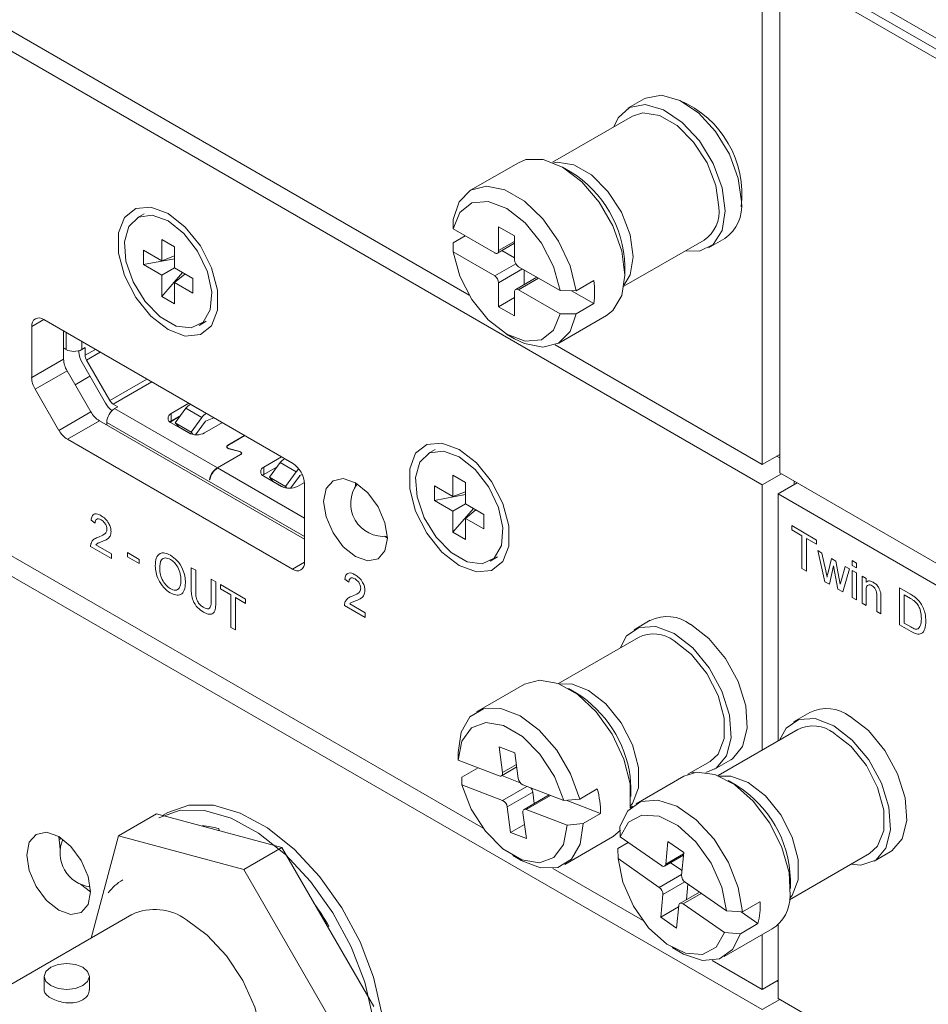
# Model space of a CAD drawing. Header units: millimetres. Extents: x 0 to 1118, y 0 to 864.
# Tile 17 of 256: x 219 to 229, y 192 to 203. Entities that reach past the tile are written whole.
import ezdxf

# ---------------------------------------------------------------- set-up
doc = ezdxf.new("R2010")
doc.units = ezdxf.units.MM

msp = doc.modelspace()

# ---------------------------------------------------------------- linework, layer by layer
at = {"color": 7, "linetype": 'Continuous', "lineweight": 15}
for p, q in [((249.46, 191.58), (201.865, 219.056)), ((201.848, 213.229), (224.233, 200.306)), ((201.848, 213.004), (227.48, 198.207)), ((201.848, 207.411), (224.386, 194.4)), ((201.848, 207.186), (227.48, 192.389)), ((227.48, 204.024), (227.48, 198.431)), ((227.763, 203.983), (249.46, 191.457)), ((227.675, 198.338), (227.675, 203.932)), ((227.675, 203.932), (249.46, 191.355)), ((226.171, 202.483), (225.992, 202.379)), ((226.041, 202.293), (225.155, 201.781)), ((224.778, 201.776), (224.247, 201.47)), ((225.355, 201.676), (225.266, 201.727)), ((220.631, 201.21), (220.552, 201.164)), ((224.055, 201.042), (224.054, 201.145)), ((224.515, 200.776), (224.055, 201.042)), ((224.736, 200.965), (224.559, 201.067)), ((224.559, 201.067), (224.559, 200.802)), ((220.826, 200.926), (220.965, 200.845)), ((220.826, 200.69), (220.826, 200.926)), ((224.186, 200.966), (224.054, 200.889)), ((224.736, 200.7), (224.736, 200.965)), ((225.948, 200.407), (226.835, 200.918)), ((226.885, 200.832), (227.064, 200.936)), ((220.965, 200.845), (220.965, 200.609)), ((224.054, 200.889), (224.055, 200.787)), ((224.546, 200.773), (224.736, 200.883)), ((220.621, 200.808), (220.826, 200.69)), ((220.621, 200.646), (220.621, 200.808)), ((220.621, 200.646), (220.965, 200.711)), ((220.965, 200.742), (220.826, 200.69)), ((224.055, 200.787), (224.515, 200.521)), ((224.595, 200.801), (224.736, 200.72)), ((220.826, 200.528), (220.621, 200.646)), ((220.826, 200.528), (220.965, 200.609)), ((220.965, 200.609), (221.169, 200.491)), ((225.24, 200.358), (224.78, 200.623)), ((225.957, 200.53), (225.957, 200.632)), ((220.826, 200.293), (221.054, 200.558)), ((220.826, 200.293), (220.826, 200.528)), ((221.081, 200.542), (220.965, 200.448)), ((221.169, 200.491), (221.169, 200.33)), ((224.983, 200.506), (224.749, 200.371)), ((224.842, 200.587), (224.842, 200.425)), ((220.965, 200.448), (220.965, 200.212)), ((221.169, 200.33), (220.965, 200.448)), ((224.559, 200.445), (224.559, 200.179)), ((225.613, 200.469), (225.418, 200.357)), ((220.965, 200.212), (220.826, 200.293)), ((224.736, 200.281), (224.559, 200.179)), ((224.736, 200.077), (224.736, 200.342)), ((224.78, 200.368), (225.24, 200.102)), ((225.418, 200.357), (225.24, 200.358)), ((225.365, 200.357), (225.613, 200.214)), ((224.559, 200.179), (224.736, 200.077)), ((225.613, 200.214), (225.418, 200.102)), ((225.225, 199.777), (225.755, 200.083)), ((225.24, 200.102), (225.418, 200.102)), ((219.384, 199.961), (219.384, 199.396)), ((222.274, 198.446), (219.517, 200.038)), ((221.239, 199.973), (221.319, 200.019)), ((219.738, 199.91), (219.738, 199.6)), ((224.647, 199.876), (224.736, 199.825)), ((219.941, 199.705), (219.976, 199.726)), ((219.976, 199.641), (219.976, 199.726)), ((225.184, 199.757), (227.48, 198.431)), ((219.753, 199.712), (219.764, 199.705)), ((219.905, 199.691), (219.905, 199.682)), ((219.384, 199.396), (219.738, 199.6)), ((220.201, 199.111), (219.942, 199.56)), ((220.251, 199.14), (219.992, 199.588)), ((219.776, 199.469), (219.423, 199.265)), ((219.776, 199.469), (220.04, 199.013)), ((220.029, 199.409), (219.866, 199.315)), ((219.686, 198.809), (219.423, 199.265)), ((220.339, 199.071), (220.288, 199.1)), ((220.339, 199.071), (220.303, 199.051)), ((220.93, 198.995), (221.126, 199.109)), ((221.145, 199.098), (221.143, 199.097)), ((221.143, 199.097), (221.319, 198.995)), ((219.686, 198.809), (220.04, 199.013)), ((220.303, 199.051), (221.442, 198.394)), ((221.027, 198.965), (220.918, 198.901)), ((220.93, 198.995), (220.93, 198.914)), ((221.034, 198.974), (220.93, 198.914)), ((221.093, 199.055), (220.974, 198.892)), ((221.093, 199.055), (221.27, 198.953)), ((221.151, 198.79), (221.27, 198.953)), ((221.319, 198.995), (221.322, 198.996)), ((220.134, 198.914), (219.78, 198.71)), ((220.134, 198.914), (222.407, 197.602)), ((220.215, 198.898), (220.215, 198.879)), ((220.93, 198.914), (220.915, 198.903)), ((221.123, 198.782), (220.93, 198.893)), ((220.974, 198.892), (221.151, 198.79)), ((220.974, 198.892), (221.013, 198.849)), ((221.013, 198.849), (221.15, 198.77)), ((221.309, 198.91), (221.2, 198.761)), ((221.497, 198.895), (221.3, 198.782)), ((221.402, 198.949), (221.31, 198.911)), ((221.175, 198.764), (221.151, 198.79)), ((221.557, 198.644), (221.744, 198.752)), ((221.746, 198.751), (221.558, 198.643)), ((219.78, 198.71), (222.274, 197.27)), ((221.547, 198.627), (221.547, 198.619)), ((221.442, 198.394), (221.698, 198.542)), ((221.7, 198.541), (221.443, 198.393)), ((221.688, 198.574), (221.568, 198.606)), ((221.569, 198.608), (221.689, 198.576)), ((221.708, 198.548), (221.708, 198.556)), ((223.857, 198.597), (223.778, 198.551)), ((227.675, 198.543), (227.48, 198.431)), ((227.639, 198.523), (227.675, 198.503)), ((221.958, 198.402), (222.154, 198.515)), ((222.138, 198.452), (222.019, 198.289)), ((222.138, 198.452), (222.315, 198.35)), ((222.19, 198.495), (222.187, 198.494)), ((222.188, 198.496), (222.188, 198.494)), ((221.958, 198.32), (221.943, 198.31)), ((222.103, 198.404), (221.958, 198.32)), ((221.958, 198.402), (221.958, 198.32)), ((222.151, 198.188), (221.958, 198.3)), ((222.196, 198.187), (222.315, 198.35)), ((222.354, 198.307), (222.252, 198.167)), ((222.355, 198.308), (222.382, 198.319)), ((224.052, 198.312), (224.191, 198.231)), ((224.052, 198.076), (224.052, 198.312)), ((227.692, 198.329), (227.48, 198.207)), ((227.675, 198.338), (249.46, 185.762)), ((221.357, 198.263), (221.355, 198.262)), ((221.357, 198.261), (221.355, 198.262)), ((222.019, 198.289), (222.196, 198.187)), ((222.019, 198.289), (222.058, 198.246)), ((222.058, 198.246), (222.178, 198.176)), ((222.145, 198.192), (222.148, 198.194)), ((222.406, 198.233), (222.328, 198.188)), ((222.407, 197.347), (222.407, 198.216)), ((223.848, 198.194), (224.052, 198.076)), ((223.848, 198.033), (223.848, 198.194)), ((224.191, 198.231), (224.191, 197.996)), ((227.48, 195.265), (227.48, 198.207)), ((227.868, 198.226), (227.657, 198.105)), ((227.834, 198.207), (227.834, 198.246)), ((222.212, 198.169), (222.196, 198.187)), ((223.848, 198.033), (224.191, 198.098)), ((224.191, 198.129), (224.052, 198.076)), ((227.657, 195.367), (227.657, 198.105)), ((227.657, 198.105), (249.46, 185.518)), ((224.052, 197.915), (223.848, 198.033)), ((224.052, 197.915), (224.191, 197.996)), ((224.191, 197.996), (224.396, 197.878)), ((224.052, 197.679), (224.28, 197.944)), ((224.052, 197.679), (224.052, 197.915)), ((224.307, 197.929), (224.191, 197.834)), ((224.396, 197.878), (224.396, 197.716)), ((220.086, 197.782), (220.041, 197.813)), ((224.191, 197.834), (224.191, 197.598)), ((224.396, 197.716), (224.191, 197.834)), ((227.807, 197.753), (228.083, 197.593)), ((227.807, 197.706), (227.807, 197.753)), ((224.191, 197.598), (224.052, 197.679)), ((227.92, 197.64), (227.807, 197.706)), ((220.095, 197.542), (220.268, 197.442)), ((223.294, 197.635), (223.326, 197.614)), ((227.92, 197.279), (227.92, 197.64)), ((228.083, 197.546), (227.97, 197.611)), ((227.97, 197.611), (227.97, 197.25)), ((228.083, 197.593), (228.083, 197.546)), ((220.268, 197.389), (220.036, 197.523)), ((220.268, 197.442), (220.268, 197.389)), ((220.444, 197.455), (220.576, 197.379)), ((220.444, 197.408), (220.444, 197.455)), ((228.095, 197.477), (228.142, 197.449)), ((228.175, 197.132), (228.095, 197.477)), ((228.142, 197.449), (228.185, 197.251)), ((220.576, 197.332), (220.444, 197.408)), ((220.576, 197.379), (220.576, 197.332)), ((224.465, 197.36), (224.545, 197.406)), ((228.21, 197.234), (228.248, 197.388)), ((228.248, 197.388), (228.295, 197.361)), ((228.295, 197.361), (228.333, 197.163)), ((228.478, 197.366), (228.523, 197.339)), ((228.478, 197.313), (228.478, 197.366)), ((228.523, 197.339), (228.523, 197.287)), ((221.152, 197.287), (221.201, 197.259)), ((221.152, 197.053), (221.152, 197.287)), ((221.201, 197.259), (221.201, 197.027)), ((227.97, 197.25), (227.92, 197.279)), ((228.185, 197.251), (228.198, 197.181)), ((228.271, 197.306), (228.224, 197.104)), ((228.282, 197.246), (228.271, 197.306)), ((228.319, 197.049), (228.282, 197.246)), ((228.357, 197.152), (228.401, 197.3)), ((228.448, 197.273), (228.372, 197.018)), ((228.401, 197.3), (228.448, 197.273)), ((228.523, 197.287), (228.478, 197.313)), ((228.478, 197.256), (228.523, 197.229)), ((228.478, 196.957), (228.478, 197.256)), ((228.523, 197.229), (228.523, 196.931)), ((221.374, 197.159), (221.423, 197.13)), ((221.374, 196.927), (221.374, 197.159)), ((221.423, 197.13), (221.423, 196.896)), ((221.478, 197.099), (221.754, 196.939)), ((221.478, 197.052), (221.478, 197.099)), ((222.9, 197.127), (222.855, 197.159)), ((228.224, 197.104), (228.175, 197.132)), ((228.333, 197.163), (228.344, 197.103)), ((228.344, 197.103), (228.357, 197.152)), ((228.586, 197.193), (228.632, 197.167)), ((228.586, 196.894), (228.586, 197.193)), ((228.632, 197.167), (228.632, 197.125)), ((221.591, 196.987), (221.478, 197.052)), ((228.372, 197.018), (228.319, 197.049)), ((228.632, 197.028), (228.632, 196.868)), ((229.003, 197.062), (229.124, 196.992)), ((229.003, 196.654), (229.003, 197.062)), ((221.591, 196.625), (221.591, 196.987)), ((221.754, 196.892), (221.641, 196.958)), ((221.641, 196.958), (221.641, 196.597)), ((221.754, 196.939), (221.754, 196.892)), ((222.908, 196.887), (223.081, 196.787)), ((228.523, 196.931), (228.478, 196.957)), ((228.632, 196.868), (228.586, 196.894)), ((228.75, 196.8), (228.75, 196.978)), ((228.795, 196.957), (228.795, 196.774)), ((229.125, 196.945), (229.053, 196.986)), ((229.053, 196.986), (229.053, 196.672)), ((223.081, 196.735), (222.85, 196.868)), ((223.081, 196.787), (223.081, 196.735)), ((228.795, 196.774), (228.75, 196.8)), ((226.238, 196.704), (226.059, 196.6)), ((229.053, 196.672), (229.126, 196.63)), ((221.641, 196.597), (221.591, 196.625)), ((229.13, 196.581), (229.003, 196.654)), ((226.108, 196.514), (225.222, 196.002)), ((224.845, 195.997), (224.314, 195.691)), ((225.422, 195.897), (225.334, 195.948)), ((228.006, 195.683), (227.827, 195.58)), ((227.876, 195.494), (226.99, 194.982)), ((224.112, 195.243), (224.112, 195.211)), ((224.738, 195.234), (224.563, 195.301)), ((224.563, 195.301), (224.602, 195.017)), ((224.112, 195.153), (224.112, 195.211)), ((224.566, 194.979), (224.112, 195.153)), ((224.776, 194.951), (224.738, 195.234)), ((226.656, 194.997), (226.902, 195.139)), ((226.952, 195.053), (227.131, 195.157)), ((224.33, 195.069), (224.149, 194.965)), ((224.589, 194.98), (224.759, 195.078)), ((224.149, 194.965), (224.149, 194.88)), ((224.593, 194.982), (224.797, 194.904)), ((226.016, 194.974), (226.025, 194.853)), ((226.612, 194.976), (226.082, 194.67)), ((226.724, 195.016), (226.698, 195.021)), ((227.19, 194.877), (227.101, 194.928)), ((224.149, 194.88), (224.602, 194.707)), ((225.281, 194.706), (224.827, 194.879)), ((225.652, 194.836), (225.457, 194.723)), ((226.025, 194.751), (226.025, 194.853)), ((224.936, 194.799), (224.653, 194.635)), ((225.12, 194.768), (224.84, 194.606)), ((224.936, 194.799), (224.953, 194.672)), ((225.457, 194.723), (225.281, 194.706)), ((225.307, 194.709), (225.689, 194.563)), ((224.653, 194.635), (224.692, 194.352)), ((224.864, 194.607), (225.317, 194.433)), ((226.016, 194.627), (226.042, 194.643)), ((220.344, 194.314), (220.767, 194.558)), ((222.157, 194.186), (220.767, 194.558)), ((220.891, 194.572), (220.835, 194.54)), ((224.866, 194.285), (224.828, 194.569)), ((225.689, 194.563), (225.494, 194.45)), ((221.274, 194.422), (221.273, 194.427)), ((221.457, 194.395), (221.462, 194.372)), ((224.845, 194.44), (224.692, 194.352)), ((225.317, 194.433), (225.494, 194.45)), ((225.904, 194.303), (225.903, 194.417)), ((219.701, 194.168), (219.683, 194.307)), ((219.684, 194.271), (219.714, 194.287)), ((220.344, 194.314), (220.041, 193.182)), ((221.734, 193.942), (220.344, 194.314)), ((224.692, 194.352), (224.866, 194.285)), ((225.292, 193.997), (225.822, 194.304)), ((226.362, 193.985), (225.904, 194.303)), ((221.734, 193.942), (222.157, 194.186)), ((223.174, 192.423), (222.157, 194.186)), ((225.994, 194.241), (225.881, 194.176)), ((225.881, 194.176), (225.882, 194.063)), ((226.434, 194.253), (226.41, 194.002)), ((226.61, 194.13), (226.434, 194.253)), ((224.715, 194.097), (224.803, 194.046)), ((225.882, 194.063), (226.339, 193.744)), ((226.398, 193.979), (226.607, 194.1)), ((226.586, 193.88), (226.61, 194.13)), ((227.783, 193.607), (228.67, 194.119)), ((228.719, 194.033), (228.899, 194.137)), ((222.752, 192.179), (221.734, 193.942)), ((225.158, 193.954), (226.153, 193.379)), ((226.464, 194.017), (226.591, 193.929)), ((227.792, 193.731), (227.792, 193.833)), ((220.037, 193.694), (219.926, 193.779)), ((227.083, 193.482), (226.626, 193.801)), ((226.657, 193.779), (226.641, 193.609)), ((226.379, 193.665), (226.355, 193.415)), ((226.783, 193.691), (226.567, 193.566)), ((226.553, 193.529), (226.355, 193.415)), ((226.531, 193.292), (226.554, 193.543)), ((226.603, 193.56), (227.061, 193.242)), ((227.455, 193.583), (227.261, 193.471)), ((220.495, 193.444), (218.427, 192.25)), ((226.355, 193.415), (226.531, 193.292)), ((227.261, 193.471), (227.083, 193.482)), ((227.247, 193.472), (227.433, 193.343)), ((222.679, 193.312), (222.666, 193.305)), ((227.06, 192.977), (227.59, 193.283)), ((227.433, 193.343), (227.238, 193.23)), ((227.657, 192.511), (227.657, 193.335)), ((227.061, 193.242), (227.238, 193.23)), ((227.48, 192.613), (227.48, 193.22)), ((226.482, 193.076), (226.571, 193.025)), ((226.925, 192.934), (227.48, 192.613)), ((219.523, 192.757), (219.523, 192.609)), ((220.023, 192.609), (220.023, 192.757)), ((227.657, 192.715), (227.48, 192.613)), ((227.639, 192.705), (227.657, 192.695)), ((227.675, 192.501), (227.48, 192.389)), ((227.657, 192.511), (249.46, 179.925))]:
    msp.add_line(p, q, dxfattribs=at)
at = {"color": 9, "linetype": 'Continuous', "lineweight": 15}
for p, q in [((224.559, 200.802), (224.736, 200.904)), ((224.515, 200.521), (224.749, 200.656)), ((224.824, 200.598), (224.559, 200.445)), ((225.001, 200.496), (224.78, 200.368)), ((219.517, 200.038), (219.384, 199.961)), ((219.764, 199.895), (219.764, 199.705)), ((219.941, 199.793), (219.941, 199.705)), ((219.976, 199.641), (220.09, 199.707)), ((220.143, 199.676), (219.992, 199.588)), ((220.251, 199.14), (220.661, 199.377)), ((220.714, 199.347), (220.288, 199.1)), ((220.215, 198.898), (222.407, 197.632)), ((221.557, 198.642), (221.557, 198.644)), ((221.569, 198.606), (221.569, 198.608)), ((221.689, 198.576), (221.689, 198.574)), ((221.698, 198.542), (221.698, 198.54)), ((222.297, 198.431), (222.187, 198.494)), ((221.443, 198.393), (222.407, 197.837)), ((222.274, 197.27), (222.407, 197.347)), ((224.602, 195.017), (224.755, 195.106)), ((224.602, 194.707), (224.872, 194.862)), ((225.133, 194.762), (224.864, 194.607)), ((219.683, 194.287), (219.7, 194.296)), ((226.41, 194.002), (226.609, 194.117)), ((226.339, 193.744), (226.587, 193.887)), ((226.621, 193.805), (226.379, 193.665)), ((226.804, 193.677), (226.603, 193.56))]:
    msp.add_line(p, q, dxfattribs=at)
at = {"color": 7, "linetype": 'Continuous', "lineweight": 15, "flags": 128}
for points in [[(226.171, 202.483), (226.19, 202.493), (226.364, 202.524), (226.566, 202.466), (226.773, 202.327), (226.963, 202.121), (227.116, 201.87), (227.215, 201.601), (227.249, 201.345)], [(225.837, 202.175), (225.883, 202.273), (226.01, 202.389), (226.184, 202.42), (226.386, 202.363), (226.593, 202.223), (226.783, 202.017), (226.936, 201.766), (227.035, 201.498), (227.07, 201.241)], [(226.041, 202.293), (226.157, 202.329), (226.341, 202.3), (226.536, 202.188), (226.719, 202.005), (226.868, 201.774), (226.965, 201.523), (226.999, 201.282)], [(225.755, 200.083), (225.825, 200.137), (225.924, 200.303), (225.957, 200.53), (225.924, 200.796), (225.825, 201.076), (225.673, 201.34), (225.48, 201.565), (225.266, 201.727), (225.053, 201.812), (224.86, 201.81), (224.778, 201.776)], [(224.054, 201.145), (224.121, 201.342), (224.248, 201.47), (224.423, 201.515), (224.628, 201.474), (224.844, 201.349), (225.049, 201.154), (225.224, 200.907), (225.351, 200.632), (225.418, 200.357)], [(220.895, 199.926), (221.086, 199.855), (221.253, 199.87), (221.378, 199.969), (221.444, 200.141), (221.444, 200.364), (221.378, 200.612), (221.253, 200.855), (221.086, 201.063), (220.895, 201.212), (220.705, 201.283), (220.537, 201.268), (220.413, 201.169), (220.347, 200.997), (220.347, 200.774), (220.413, 200.526), (220.537, 200.283), (220.705, 200.075), (220.895, 199.926)], [(225.24, 200.358), (225.167, 200.624), (225.033, 200.885), (224.852, 201.109), (224.648, 201.268), (224.443, 201.345), (224.262, 201.33), (224.128, 201.225), (224.055, 201.042)], [(220.895, 201.13), (220.72, 201.194), (220.568, 201.173), (220.46, 201.07), (220.411, 200.9), (220.428, 200.685), (220.507, 200.454), (220.64, 200.239), (220.806, 200.069), (220.985, 199.965), (221.151, 199.944), (221.283, 200.007), (221.363, 200.145), (221.379, 200.341), (221.331, 200.568), (221.223, 200.795), (221.071, 200.991), (220.895, 201.13)], [(227.07, 201.241), (227.035, 201.024), (226.936, 200.87), (226.783, 200.796), (226.63, 200.8)], [(224.055, 200.787), (224.128, 200.52), (224.262, 200.259), (224.443, 200.036), (224.648, 199.876), (224.852, 199.799), (225.033, 199.814), (225.167, 199.92), (225.24, 200.102)], [(225.418, 200.102), (225.351, 199.904), (225.224, 199.776), (225.049, 199.731), (224.844, 199.772), (224.736, 199.825)], [(219.753, 199.712), (219.743, 199.718), (219.738, 199.723)], [(220.216, 198.867), (220.216, 198.868), (220.215, 198.879)], [(221.568, 198.606), (221.56, 198.609), (221.553, 198.613), (221.548, 198.618), (221.545, 198.623), (221.545, 198.629), (221.547, 198.634), (221.551, 198.639), (221.557, 198.644)], [(221.569, 198.608), (221.561, 198.611), (221.555, 198.614), (221.551, 198.619), (221.548, 198.624), (221.547, 198.629), (221.549, 198.634), (221.553, 198.639), (221.558, 198.643)], [(224.122, 197.312), (224.312, 197.241), (224.48, 197.256), (224.604, 197.355), (224.67, 197.527), (224.67, 197.75), (224.604, 197.998), (224.48, 198.241), (224.312, 198.45), (224.122, 198.598), (223.931, 198.669), (223.764, 198.654), (223.639, 198.555), (223.573, 198.383), (223.573, 198.16), (223.639, 197.912), (223.764, 197.669), (223.931, 197.461), (224.122, 197.312)], [(221.698, 198.542), (221.703, 198.546), (221.707, 198.55), (221.708, 198.555), (221.708, 198.56), (221.705, 198.564), (221.701, 198.568), (221.695, 198.572), (221.688, 198.574)], [(221.689, 198.576), (221.697, 198.573), (221.703, 198.569), (221.708, 198.565), (221.71, 198.56), (221.711, 198.555), (221.709, 198.549), (221.705, 198.545), (221.7, 198.541)], [(224.122, 198.517), (223.946, 198.58), (223.794, 198.559), (223.686, 198.457), (223.638, 198.286), (223.654, 198.072), (223.734, 197.841), (223.866, 197.626), (224.032, 197.455), (224.211, 197.352), (224.378, 197.33), (224.51, 197.393), (224.589, 197.532), (224.606, 197.728), (224.557, 197.954), (224.449, 198.181), (224.297, 198.377), (224.122, 198.517)], [(222.973, 197.41), (223.108, 197.363), (223.223, 197.385), (223.299, 197.473), (223.326, 197.614), (223.299, 197.786), (223.223, 197.963), (223.108, 198.117), (222.973, 198.227), (222.837, 198.274), (222.723, 198.251), (222.646, 198.163), (222.619, 198.022), (222.646, 197.851), (222.723, 197.674), (222.837, 197.519), (222.973, 197.41)], [(222.973, 198.227), (222.973, 198.226), (222.974, 198.188)], [(225.904, 196.396), (225.977, 196.531), (226.117, 196.626), (226.3, 196.635), (226.505, 196.556)], [(226.505, 196.556), (226.71, 196.398), (226.893, 196.178), (227.034, 195.92), (227.117, 195.652), (227.135, 195.403), (227.083, 195.2), (226.97, 195.065), (226.855, 195.018)], [(226.685, 196.66), (226.89, 196.502), (227.073, 196.282), (227.213, 196.024), (227.297, 195.756), (227.314, 195.507), (227.263, 195.304), (227.149, 195.168), (227.131, 195.157)], [(226.505, 196.475), (226.697, 196.325), (226.866, 196.115), (226.991, 195.87), (227.058, 195.62), (227.058, 195.395), (226.991, 195.222), (226.902, 195.139)], [(226.015, 194.89), (225.946, 195.166), (225.817, 195.441), (225.641, 195.688), (225.435, 195.881), (225.218, 196.004), (225.013, 196.042), (224.845, 195.997)], [(224.112, 195.238), (224.144, 195.465), (224.241, 195.633), (224.392, 195.723), (224.583, 195.728), (224.796, 195.646), (225.009, 195.487), (225.203, 195.265), (225.357, 195.002), (225.457, 194.723)], [(225.281, 194.706), (225.176, 194.974), (225.017, 195.22), (224.822, 195.416), (224.614, 195.537), (224.418, 195.57), (224.258, 195.511), (224.151, 195.366), (224.112, 195.153)], [(227.672, 195.376), (227.744, 195.51), (227.885, 195.605), (228.068, 195.614), (228.273, 195.535)], [(228.453, 195.639), (228.658, 195.481), (228.84, 195.261), (228.981, 195.004), (229.065, 194.736), (229.082, 194.486), (229.031, 194.283), (228.917, 194.148), (228.899, 194.137)], [(228.273, 195.535), (228.478, 195.377), (228.661, 195.158), (228.802, 194.9), (228.885, 194.632), (228.902, 194.383), (228.851, 194.179), (228.738, 194.044), (228.574, 193.991), (228.465, 194.001)], [(228.273, 195.454), (228.465, 195.304), (228.634, 195.094), (228.759, 194.85), (228.826, 194.6), (228.826, 194.375), (228.759, 194.202), (228.67, 194.119)], [(224.566, 194.979), (224.574, 194.977), (224.582, 194.977), (224.589, 194.979), (224.594, 194.984), (224.599, 194.99), (224.601, 194.998), (224.602, 195.007), (224.602, 195.017)], [(227.789, 193.651), (227.777, 193.907), (227.699, 194.185), (227.563, 194.457), (227.381, 194.698), (227.172, 194.883), (226.956, 194.994), (226.754, 195.02), (226.612, 194.976)], [(224.149, 194.88), (224.253, 194.612), (224.412, 194.366), (224.607, 194.17), (224.815, 194.049), (225.011, 194.016), (225.172, 194.075), (225.278, 194.22), (225.317, 194.433)], [(226.016, 194.627), (226.017, 194.639), (226.015, 194.89)], [(225.903, 194.417), (225.991, 194.593), (226.136, 194.695), (226.323, 194.712), (226.534, 194.642), (226.748, 194.493), (226.946, 194.278), (227.106, 194.019), (227.215, 193.741), (227.261, 193.471)], [(220.792, 194.515), (221.028, 194.598), (221.3, 194.596), (221.595, 194.511), (221.898, 194.345), (222.196, 194.107), (222.475, 193.808), (222.722, 193.461), (222.924, 193.083), (223.074, 192.692), (223.163, 192.305), (223.187, 191.942), (223.146, 191.618), (223.042, 191.35), (222.878, 191.149), (222.777, 191.077)], [(220.891, 194.572), (221.127, 194.655), (221.399, 194.654), (221.694, 194.568), (221.997, 194.402), (222.295, 194.164), (222.574, 193.865), (222.821, 193.518), (223.023, 193.14), (223.173, 192.749), (223.262, 192.362), (223.286, 191.999), (223.245, 191.675), (223.141, 191.407), (222.977, 191.206), (222.876, 191.134)], [(224.864, 194.607), (224.855, 194.609), (224.848, 194.609), (224.841, 194.607), (224.835, 194.602), (224.831, 194.596), (224.828, 194.588), (224.827, 194.579), (224.828, 194.569)], [(227.083, 193.482), (227.031, 193.745), (226.913, 194.011), (226.744, 194.248), (226.544, 194.429), (226.337, 194.532), (226.147, 194.545), (225.997, 194.465), (225.904, 194.303)], [(225.494, 194.45), (225.462, 194.223), (225.366, 194.056), (225.214, 193.965), (225.023, 193.96), (224.81, 194.042), (224.803, 194.046)], [(225.822, 194.304), (225.827, 194.307), (225.91, 194.378)], [(219.683, 193.49), (219.818, 193.443), (219.933, 193.465), (220.01, 193.554), (220.037, 193.694), (220.01, 193.866), (219.933, 194.043), (219.818, 194.197), (219.683, 194.307), (219.548, 194.354), (219.433, 194.331), (219.356, 194.243), (219.33, 194.102), (219.356, 193.931), (219.433, 193.754), (219.548, 193.599), (219.683, 193.49)], [(225.882, 194.063), (225.934, 193.8), (226.052, 193.534), (226.221, 193.297), (226.421, 193.116), (226.628, 193.013), (226.818, 193.001), (226.968, 193.08), (227.061, 193.242)], [(226.362, 193.985), (226.371, 193.98), (226.379, 193.977), (226.387, 193.976), (226.394, 193.977), (226.4, 193.981), (226.405, 193.986), (226.409, 193.993), (226.41, 194.002)], [(226.603, 193.56), (226.594, 193.565), (226.586, 193.568), (226.578, 193.569), (226.571, 193.568), (226.564, 193.564), (226.56, 193.559), (226.556, 193.552), (226.554, 193.543)], [(221.701, 191.355), (221.795, 191.429), (221.902, 191.606), (221.949, 191.841), (221.933, 192.118), (221.856, 192.416), (221.722, 192.712), (221.542, 192.985), (221.328, 193.215), (221.098, 193.385)], [(227.238, 193.23), (227.15, 193.054), (227.006, 192.952), (226.819, 192.935), (226.608, 193.005), (226.571, 193.025)], [(219.949, 192.655), (219.868, 192.624), (219.773, 192.613), (219.677, 192.624), (219.596, 192.655), (219.542, 192.702), (219.523, 192.757), (219.542, 192.812), (219.596, 192.859), (219.677, 192.89), (219.773, 192.901), (219.868, 192.89), (219.949, 192.859), (220.004, 192.812), (220.023, 192.757), (220.004, 192.702), (219.949, 192.655)]]:
    msp.add_lwpolyline(points, dxfattribs=at)
at = {"color": 9, "linetype": 'Continuous', "lineweight": 15, "flags": 128}
for points in [[(225.17, 201.775), (225.209, 201.781), (225.392, 201.753), (225.587, 201.64), (225.77, 201.457), (225.919, 201.226), (226.017, 200.975), (226.051, 200.734), (226.017, 200.532), (225.951, 200.423)], [(225.237, 195.996), (225.365, 195.999), (225.556, 195.927), (225.748, 195.777), (225.917, 195.567), (226.043, 195.322), (226.109, 195.072), (226.109, 194.847), (226.043, 194.674), (226.018, 194.644)], [(227.005, 194.976), (227.132, 194.978), (227.324, 194.907), (227.516, 194.757), (227.685, 194.547), (227.81, 194.302), (227.877, 194.052), (227.877, 193.827), (227.81, 193.654), (227.786, 193.623)]]:
    msp.add_lwpolyline(points, dxfattribs=at)
at = {"color": 7, "linetype": 'Continuous', "lineweight": 15}
for centre, radius, start, end in [((226.128, 201.427), 1.127, 352.8537, 67.1409), ((224.687, 200.595), 1.271, 1.6813, 58.3134), ((226.625, 201.232), 0.378, 303.7936, 7.5186), ((226.823, 201.292), 0.43, 304.1656, 7.1466), ((224.532, 200.797), 0.0273, 230.7967, 9.214), ((224.832, 200.704), 0.0961, 182.6055, 237.3945), ((224.463, 200.44), 0.0961, 2.6055, 57.3945), ((224.763, 200.347), 0.0273, 50.7967, 189.214), ((224.703, 200.341), 0.919, 352.0177, 7.9823), ((219.465, 199.974), 0.0819, 50.7967, 189.214), ((219.852, 199.876), 0.192, 242.6097, 297.3903), ((220.158, 199.69), 0.252, 181.9565, 211.1437), ((220.084, 199.644), 0.108, 181.9565, 211.1437), ((220.008, 199.609), 0.271, 181.9565, 211.1437), ((219.654, 199.405), 0.271, 181.9565, 211.1437), ((220.433, 199.242), 0.267, 209.3986, 233.3111), ((220.345, 199.192), 0.108, 208.8556, 238.0453), ((221.196, 198.984), 0.125, 115.3192, 145.427), ((220.277, 199.144), 0.27, 208.8556, 238.0453), ((220.407, 198.889), 0.192, 122.6055, 177.3945), ((220.949, 198.944), 0.0546, 110.7834, 249.2166), ((221.373, 198.882), 0.125, 115.3192, 145.427), ((221.312, 198.908), 0.00312, 115.3192, 145.427), ((219.923, 198.939), 0.27, 208.8556, 238.0453), ((221.212, 198.952), 0.192, 242.6097, 297.3903), ((222.241, 198.381), 0.125, 115.3192, 145.427), ((222.119, 198.203), 0.288, 2.6055, 57.3945), ((221.548, 198.229), 0.196, 122.923, 170.4007), ((221.55, 198.228), 0.196, 122.923, 170.4007), ((221.977, 198.351), 0.0546, 110.7834, 249.2166), ((222.43, 198.267), 0.142, 126.7055, 144.3901), ((222.356, 198.305), 0.00312, 115.3192, 145.427), ((223.282, 197.997), 0.363, 143.0777, 276.9169), ((222.24, 198.359), 0.192, 242.6097, 297.3903), ((222.326, 197.334), 0.0819, 230.7967, 9.214), ((226.426, 196.317), 0.429, 52.8572, 115.8323), ((226.275, 196.175), 0.378, 52.4853, 116.2043), ((224.72, 194.793), 1.309, 7.9676, 57.5702), ((228.193, 195.297), 0.429, 52.8572, 115.8323), ((228.043, 195.155), 0.378, 52.4853, 116.2043), ((224.869, 194.963), 0.0935, 187.6436, 243.495), ((224.837, 194.783), 0.101, 8.911, 38.4569), ((224.536, 194.546), 1.153, 0.8227, 14.5386), ((226.524, 193.796), 1.269, 1.6402, 58.3544), ((224.561, 194.623), 0.0935, 7.6436, 63.495), ((221.205, 193.469), 0.96, 74.768, 85.9452), ((220.073, 194.124), 0.375, 156.0894, 263.9052), ((220.671, 193.348), 0.553, 120.1978, 142.56), ((226.681, 193.878), 0.0951, 178.9948, 234.1824), ((226.284, 193.667), 0.0951, 358.9948, 54.1824), ((227.358, 193.646), 0.431, 302.5538, 0.6398), ((220.746, 192.898), 0.601, 54.0706, 114.619), ((220.021, 191.779), 3.068, 29.986, 35.7051), ((220.318, 191.95), 2.724, 29.9874, 35.657), ((226.674, 193.536), 0.783, 345.7271, 3.502)]:
    msp.add_arc(centre, radius, start, end, dxfattribs=at)
for points, knots in [([(220.041, 197.813), (220.044, 197.83), (220.049, 197.863), (220.079, 197.886), (220.117, 197.882), (220.142, 197.87), (220.154, 197.863)], [0, 0, 0, 0, 0.280235, 0.558893, 0.779132, 1, 1, 1, 1]), ([(220.154, 197.863), (220.17, 197.853), (220.201, 197.833), (220.237, 197.783), (220.26, 197.731), (220.262, 197.702), (220.263, 197.688)], [0, 0, 0, 0, 0.280482, 0.559644, 0.779749, 1, 1, 1, 1]), ([(220.153, 197.817), (220.144, 197.821), (220.124, 197.831), (220.101, 197.826), (220.088, 197.808), (220.087, 197.791), (220.086, 197.782)], [0, 0, 0, 0, 0.28041, 0.559489, 0.779375, 1, 1, 1, 1]), ([(220.218, 197.713), (220.217, 197.724), (220.214, 197.747), (220.196, 197.779), (220.175, 197.803), (220.16, 197.812), (220.153, 197.817)], [0, 0, 0, 0, 0.27908, 0.558612, 0.779043, 1, 1, 1, 1]), ([(220.123, 197.626), (220.145, 197.635), (220.177, 197.648), (220.212, 197.677), (220.216, 197.701), (220.218, 197.713)], [0, 0, 0, 0, 0.5613127, 0.7813859, 1, 1, 1, 1]), ([(220.263, 197.688), (220.261, 197.67), (220.256, 197.633), (220.218, 197.599), (220.185, 197.585), (220.165, 197.577)], [0, 0, 0, 0, 0.278741, 0.558834, 1, 1, 1, 1]), ([(220.036, 197.523), (220.037, 197.53), (220.037, 197.542), (220.04, 197.552), (220.041, 197.557)], [0, 0, 0, 0, 0.559956, 1, 1, 1, 1]), ([(220.041, 197.557), (220.047, 197.569), (220.057, 197.589), (220.079, 197.607), (220.1, 197.618), (220.115, 197.623), (220.123, 197.626)], [0, 0, 0, 0, 0.3394111, 0.559525, 0.7797523, 1, 1, 1, 1]), ([(220.165, 197.577), (220.157, 197.574), (220.143, 197.568), (220.124, 197.561), (220.108, 197.554), (220.099, 197.546), (220.095, 197.542)], [0, 0, 0, 0, 0.340038, 0.560063, 0.78009, 1, 1, 1, 1]), ([(220.753, 197.308), (220.754, 197.338), (220.758, 197.397), (220.799, 197.447), (220.858, 197.456), (220.9, 197.436), (220.921, 197.426)], [0, 0, 0, 0, 0.28057, 0.559575, 0.779561, 1, 1, 1, 1]), ([(220.921, 197.426), (220.947, 197.408), (220.999, 197.37), (221.056, 197.28), (221.084, 197.192), (221.087, 197.144), (221.088, 197.119)], [0, 0, 0, 0, 0.279564, 0.558584, 0.779087, 1, 1, 1, 1]), ([(220.921, 197.379), (220.901, 197.387), (220.861, 197.404), (220.807, 197.374), (220.804, 197.315), (220.803, 197.279)], [0, 0, 0, 0, 0.280128, 0.559653, 1, 1, 1, 1]), ([(221.038, 197.149), (221.037, 197.172), (221.035, 197.217), (221.008, 197.289), (220.966, 197.347), (220.936, 197.368), (220.921, 197.379)], [0, 0, 0, 0, 0.280797, 0.560068, 0.779984, 1, 1, 1, 1]), ([(220.92, 197.007), (220.895, 197.026), (220.844, 197.062), (220.787, 197.15), (220.758, 197.236), (220.754, 197.284), (220.753, 197.308)], [0, 0, 0, 0, 0.2796, 0.5587653, 0.7793103, 1, 1, 1, 1]), ([(220.803, 197.279), (220.804, 197.256), (220.806, 197.211), (220.835, 197.142), (220.876, 197.085), (220.905, 197.065), (220.92, 197.055)], [0, 0, 0, 0, 0.280657, 0.559885, 0.779849, 1, 1, 1, 1]), ([(222.855, 197.159), (222.857, 197.175), (222.863, 197.208), (222.893, 197.231), (222.931, 197.228), (222.956, 197.215), (222.968, 197.208)], [0, 0, 0, 0, 0.280235, 0.558893, 0.779132, 1, 1, 1, 1]), ([(222.968, 197.208), (222.983, 197.198), (223.014, 197.178), (223.051, 197.129), (223.074, 197.077), (223.076, 197.048), (223.077, 197.033)], [0, 0, 0, 0, 0.280482, 0.559644, 0.779749, 1, 1, 1, 1]), ([(228.198, 197.181), (228.2, 197.191), (228.204, 197.208), (228.208, 197.226), (228.21, 197.234)], [0, 0, 0, 0, 0.559994, 1, 1, 1, 1]), ([(220.92, 197.055), (220.94, 197.046), (220.978, 197.03), (221.018, 197.053), (221.036, 197.097), (221.037, 197.131), (221.038, 197.149)], [0, 0, 0, 0, 0.2791, 0.558192, 0.778806, 1, 1, 1, 1]), ([(221.088, 197.119), (221.086, 197.091), (221.081, 197.034), (221.04, 196.985), (220.981, 196.979), (220.941, 196.998), (220.92, 197.007)], [0, 0, 0, 0, 0.280353, 0.559502, 0.779635, 1, 1, 1, 1]), ([(222.967, 197.162), (222.957, 197.167), (222.938, 197.176), (222.914, 197.172), (222.902, 197.153), (222.901, 197.136), (222.9, 197.127)], [0, 0, 0, 0, 0.2804101, 0.559489, 0.7793747, 1, 1, 1, 1]), ([(223.031, 197.059), (223.03, 197.07), (223.028, 197.092), (223.01, 197.125), (222.988, 197.148), (222.974, 197.157), (222.967, 197.162)], [0, 0, 0, 0, 0.27908, 0.558612, 0.779043, 1, 1, 1, 1]), ([(228.632, 197.125), (228.637, 197.13), (228.648, 197.139), (228.674, 197.143), (228.697, 197.133), (228.71, 197.126)], [0, 0, 0, 0, 0.280554, 0.560815, 1, 1, 1, 1]), ([(228.71, 197.126), (228.721, 197.119), (228.742, 197.105), (228.769, 197.074), (228.786, 197.038), (228.79, 197.017), (228.793, 197.007)], [0, 0, 0, 0, 0.2802155, 0.5599712, 0.7796359, 1, 1, 1, 1]), ([(221.288, 196.795), (221.266, 196.809), (221.221, 196.838), (221.168, 196.917), (221.153, 196.991), (221.152, 197.032), (221.152, 197.053)], [0, 0, 0, 0, 0.280729, 0.557904, 0.778403, 1, 1, 1, 1]), ([(221.201, 197.027), (221.202, 197.009), (221.202, 196.975), (221.215, 196.919), (221.249, 196.873), (221.273, 196.857), (221.284, 196.85)], [0, 0, 0, 0, 0.2817876, 0.5601223, 0.7793863, 1, 1, 1, 1]), ([(222.936, 196.971), (222.959, 196.98), (222.99, 196.993), (223.025, 197.022), (223.029, 197.046), (223.031, 197.059)], [0, 0, 0, 0, 0.561313, 0.781386, 1, 1, 1, 1]), ([(223.077, 197.033), (223.074, 197.015), (223.07, 196.979), (223.032, 196.944), (222.999, 196.93), (222.979, 196.922)], [0, 0, 0, 0, 0.278741, 0.558834, 1, 1, 1, 1]), ([(228.698, 197.087), (228.69, 197.09), (228.675, 197.098), (228.654, 197.097), (228.633, 197.079), (228.632, 197.049), (228.632, 197.028)], [0, 0, 0, 0, 0.187273, 0.374362, 0.56054, 1, 1, 1, 1]), ([(228.75, 196.978), (228.749, 196.989), (228.749, 197.01), (228.74, 197.044), (228.719, 197.072), (228.705, 197.082), (228.698, 197.087)], [0, 0, 0, 0, 0.28168, 0.559785, 0.779587, 1, 1, 1, 1]), ([(228.793, 197.007), (228.793, 196.997), (228.795, 196.98), (228.795, 196.964), (228.795, 196.957)], [0, 0, 0, 0, 0.559791, 1, 1, 1, 1]), ([(229.124, 196.992), (229.136, 196.985), (229.157, 196.973), (229.178, 196.957), (229.187, 196.95)], [0, 0, 0, 0, 0.560174, 1, 1, 1, 1]), ([(221.284, 196.85), (221.295, 196.844), (221.316, 196.833), (221.346, 196.828), (221.373, 196.857), (221.374, 196.898), (221.374, 196.927)], [0, 0, 0, 0, 0.187561, 0.374239, 0.559719, 1, 1, 1, 1]), ([(221.423, 196.896), (221.423, 196.87), (221.422, 196.82), (221.393, 196.77), (221.341, 196.768), (221.306, 196.786), (221.288, 196.795)], [0, 0, 0, 0, 0.281627, 0.559158, 0.778983, 1, 1, 1, 1]), ([(222.85, 196.868), (222.85, 196.875), (222.851, 196.887), (222.854, 196.897), (222.855, 196.902)], [0, 0, 0, 0, 0.559956, 1, 1, 1, 1]), ([(222.855, 196.902), (222.861, 196.914), (222.871, 196.935), (222.893, 196.952), (222.914, 196.963), (222.929, 196.968), (222.936, 196.971)], [0, 0, 0, 0, 0.339411, 0.559525, 0.779752, 1, 1, 1, 1]), ([(222.979, 196.922), (222.97, 196.919), (222.956, 196.914), (222.937, 196.906), (222.921, 196.899), (222.913, 196.891), (222.908, 196.887)], [0, 0, 0, 0, 0.340038, 0.560063, 0.78009, 1, 1, 1, 1]), ([(229.183, 196.903), (229.173, 196.912), (229.153, 196.928), (229.134, 196.94), (229.125, 196.945)], [0, 0, 0, 0, 0.559255, 1, 1, 1, 1]), ([(229.244, 196.722), (229.242, 196.756), (229.24, 196.802), (229.212, 196.867), (229.193, 196.891), (229.183, 196.903)], [0, 0, 0, 0, 0.55915, 0.78004, 1, 1, 1, 1]), ([(229.187, 196.95), (229.197, 196.941), (229.216, 196.924), (229.231, 196.901), (229.238, 196.891)], [0, 0, 0, 0, 0.559847, 1, 1, 1, 1]), ([(229.238, 196.891), (229.249, 196.873), (229.269, 196.836), (229.289, 196.766), (229.292, 196.72), (229.293, 196.693)], [0, 0, 0, 0, 0.279769, 0.559929, 1, 1, 1, 1]), ([(229.293, 196.693), (229.292, 196.664), (229.288, 196.606), (229.252, 196.55), (229.191, 196.548), (229.15, 196.57), (229.13, 196.581)], [0, 0, 0, 0, 0.28084, 0.559952, 0.779068, 1, 1, 1, 1]), ([(229.21, 196.611), (229.221, 196.626), (229.243, 196.655), (229.243, 196.702), (229.244, 196.722)], [0, 0, 0, 0, 0.557452, 1, 1, 1, 1]), ([(229.126, 196.63), (229.143, 196.62), (229.174, 196.602), (229.199, 196.608), (229.21, 196.611)], [0, 0, 0, 0, 0.561861, 1, 1, 1, 1]), ([(219.949, 192.496), (219.928, 192.486), (219.885, 192.467), (219.803, 192.46), (219.718, 192.47), (219.639, 192.494), (219.574, 192.527), (219.535, 192.566), (219.518, 192.594), (219.523, 192.608), (219.523, 192.609)], [0, 0, 0, 0, 0.141084, 0.282094, 0.425022, 0.569265, 0.711456, 0.851492, 0.992489, 1, 1, 1, 1]), ([(220.019, 192.609), (220.02, 192.598), (220.021, 192.569), (219.995, 192.528), (219.963, 192.505), (219.949, 192.496)], [0, 0, 0, 0, 0.241372, 0.673856, 1, 1, 1, 1])]:
    msp.add_open_spline(points, degree=3, knots=knots, dxfattribs=at)

doc.saveas('drawing.dxf')
